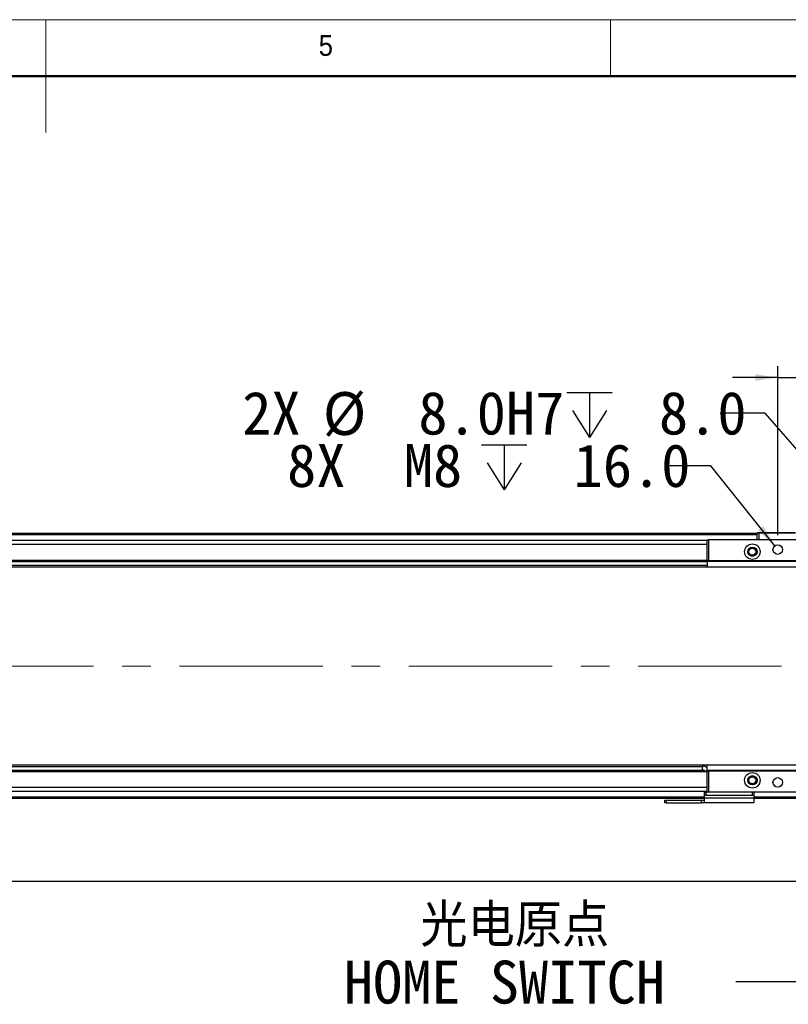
# Model space of a CAD drawing. Header units: millimetres. Extents: x 40 to 3320, y 40 to 2336.
# Tile 9 of 11: x 1661 to 2206, y 1638 to 2336. Entities that reach past the tile are written whole.
import ezdxf

# ---------------------------------------------------------------- set-up
doc = ezdxf.new("R2010")
doc.units = ezdxf.units.MM
doc.header["$LTSCALE"] = 8
doc.linetypes.add('CENTERX2', pattern=[20.32, 12.7, -2.54, 2.54, -2.54])
doc.layers.add('DIMNS', color=7, linetype='Continuous')
doc.styles.add('SLDTEXTSTYLE0', font='Gothic.ttf', dxfattribs={"width": 0.913})
doc.styles.add('SLDTEXTSTYLE7', font='txt')
doc.styles.add('SLDTEXTSTYLE8', font='txt', dxfattribs={"bigfont": 'bigfont'})
doc.dimstyles.new('SLDDIMSTYLE0', dxfattribs={"dimtxt": 30.4, "dimasz": 16, "dimexe": 0, "dimexo": 0.0625, "dimgap": 7.6, "dimtad": 2, "dimdec": 1, "dimrnd": 1e-09, "dimzin": 4, "dimdsep": 46, "dimtxsty": 'SLDTEXTSTYLE7', "dimsah": 1, "dimcen": 0.09, "dimadec": 0, "dimazin": 1, "dimtfac": 1, "dimtdec": 1, "dimtmove": 0, "dimatfit": 0, "dimfxl": 0, "dimfrac": 2, "dimtolj": 1, "dimtzin": 12, "dimarcsym": 0})
doc.dimstyles.new('SLDDIMSTYLE1', dxfattribs={"dimtxt": 30.4, "dimasz": 16, "dimexe": 0, "dimexo": 0.0625, "dimgap": 7.6, "dimtad": 2, "dimdec": 1, "dimrnd": 1e-09, "dimzin": 4, "dimdsep": 46, "dimtxsty": 'SLDTEXTSTYLE7', "dimsah": 1, "dimcen": 0.09, "dimadec": 0, "dimazin": 1, "dimtfac": 1, "dimtdec": 1, "dimtofl": 0, "dimtmove": 0, "dimatfit": 3, "dimfxl": 0, "dimfrac": 2, "dimtolj": 1, "dimtzin": 12, "dimarcsym": 0})
doc.dimstyles.new('SLDDIMSTYLE3', dxfattribs={"dimtxt": 0.18, "dimasz": 16, "dimexe": 0, "dimexo": 0.0625, "dimgap": 0, "dimtad": 0, "dimtih": 1, "dimtoh": 1, "dimdec": 0, "dimrnd": 1e-09, "dimzin": 0, "dimdsep": 46, "dimtxsty": 'Standard', "dimsah": 1, "dimcen": 0.09, "dimadec": 0, "dimazin": 0, "dimtfac": 16, "dimtdec": 0, "dimtofl": 0, "dimtmove": 0, "dimatfit": 3, "dimfxl": 0, "dimfrac": 2, "dimtolj": 1, "dimtzin": 0, "dimarcsym": 0})
doc.dimstyles.new('SLDDIMSTYLE5', dxfattribs={"dimtxt": 30.4, "dimasz": 16, "dimexe": 0, "dimexo": 0.0625, "dimgap": 7.6, "dimtad": 0, "dimtih": 1, "dimtoh": 1, "dimdec": 1, "dimrnd": 1e-09, "dimzin": 4, "dimdsep": 46, "dimtxsty": 'SLDTEXTSTYLE7', "dimsah": 1, "dimcen": 0, "dimadec": 0, "dimazin": 1, "dimtfac": 1, "dimtdec": 1, "dimtofl": 0, "dimtmove": 0, "dimatfit": 3, "dimfxl": 0, "dimfrac": 2, "dimtolj": 1, "dimtzin": 12, "dimarcsym": 0})
doc.dimstyles.new('SLDDIMSTYLE6', dxfattribs={"dimtxt": 30.4, "dimasz": 16, "dimexe": 0, "dimexo": 0.0625, "dimgap": 7.6, "dimtad": 0, "dimtih": 1, "dimtoh": 1, "dimdec": 6, "dimrnd": 1e-09, "dimzin": 12, "dimdsep": 46, "dimtxsty": 'SLDTEXTSTYLE7', "dimsah": 1, "dimcen": 0, "dimadec": 0, "dimazin": 3, "dimtfac": 1, "dimtdec": 1, "dimtofl": 0, "dimtmove": 0, "dimatfit": 3, "dimfxl": 0, "dimfrac": 2, "dimtolj": 1, "dimtzin": 12, "dimarcsym": 0})

# ---------------------------------------------------------------- blocks, each defined once
blk = doc.blocks.new('_D_14')
at = {"layer": 'DIMNS'}
for p, q in [((2198.57, 1970.69), (2198.57, 2090.44)), ((2348.57, 1970.69), (2348.57, 2090.44)), ((2198.57, 2082.44), (2166.57, 2082.44)), ((2198.57, 2082.44), (2348.57, 2082.44)), ((2348.57, 2082.44), (2380.57, 2082.44))]:
    blk.add_line(p, q, dxfattribs=at)
for points in [[(2198.57, 2082.44), (2182.57, 2084.84), (2182.57, 2080.04)], [(2348.57, 2082.44), (2364.57, 2080.04), (2364.57, 2084.84)]]:
    blk.add_solid(points, dxfattribs=at)
at = {"layer": 'DIMNS', "insert": (2223.43, 2122.33), "char_height": 30.4, "attachment_point": 1, "style": 'SLDTEXTSTYLE7'}
blk.add_mtext('150.0', dxfattribs=at)
blk = doc.blocks.new('SW_SYMBOL_HOLE_DEPTH')
at = {"layer": 'DIMNS', "color": 0}
for p, q in [((0, 7000), (6400, 7000)), ((3200, 7000), (3200, 600)), ((800, 4440), (3200, 600)), ((5600, 4440), (3200, 600))]:
    blk.add_line(p, q, dxfattribs=at)
blk = doc.blocks.new('_D_16')
at = {"layer": 'DIMNS'}
for p, q in [((2189.72, 2057.13), (2157.72, 2057.13)), ((2270.95, 1963.55), (2189.72, 2057.13))]:
    blk.add_line(p, q, dxfattribs=at)
blk.add_solid([(2270.95, 1963.55), (2262.27, 1977.2), (2258.65, 1974.06)], dxfattribs=at)
at = {"layer": 'DIMNS', "xscale": 0.004985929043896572, "yscale": 0.004985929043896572, "zscale": 0.004985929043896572}
blk.add_blockref('SW_SYMBOL_HOLE_DEPTH', (2049.21, 2037.01), dxfattribs=at)
at = {"layer": 'DIMNS', "char_height": 30.4, "attachment_point": 1, "style": 'SLDTEXTSTYLE7'}
for s, insert in [('2X ', (1819.08, 2072.45)), ('%%c', (1876.25, 2072.15)), (' 8.0H7 ', (1923.22, 2072.45)), (' 8.0', (2093.71, 2072.45))]:
    blk.add_mtext(s, dxfattribs=dict(at, insert=insert))
blk = doc.blocks.new('_D_21')
at = {"layer": 'DIMNS'}
for p, q in [((2151.22, 2019.97), (2119.22, 2019.97)), ((2196.45, 1963.19), (2151.22, 2019.97))]:
    blk.add_line(p, q, dxfattribs=at)
blk.add_solid([(2196.45, 1963.19), (2188.36, 1977.2), (2184.61, 1974.21)], dxfattribs=at)
at = {"layer": 'DIMNS', "xscale": 0.004985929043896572, "yscale": 0.004985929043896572, "zscale": 0.004985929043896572}
blk.add_blockref('SW_SYMBOL_HOLE_DEPTH', (1988.75, 1999.85), dxfattribs=at)
at = {"layer": 'DIMNS', "char_height": 30.4, "attachment_point": 1, "style": 'SLDTEXTSTYLE7'}
for s, insert in [('8X  M8 ', (1850.9, 2035.29)), (' 16.0', (2033.25, 2035.29))]:
    blk.add_mtext(s, dxfattribs=dict(at, insert=insert))
blk = doc.blocks.new('_D_22')
at = {"layer": 'DIMNS'}
for p, q in [((413.57, 1729.12), (413.57, 1717.51)), ((413.57, 1725.51), (2273.57, 1725.51)), ((2273.57, 1727.57), (2273.57, 1717.51))]:
    blk.add_line(p, q, dxfattribs=at)
for points in [[(413.57, 1725.51), (429.57, 1723.11), (429.57, 1727.91)], [(2273.57, 1725.51), (2257.57, 1727.91), (2257.57, 1723.11)]]:
    blk.add_solid(points, dxfattribs=at)
at = {"layer": 'DIMNS', "insert": (1283.64, 1765.4), "char_height": 30.4, "attachment_point": 1, "style": 'SLDTEXTSTYLE7'}
blk.add_mtext('1860.0', dxfattribs=at)
blk = doc.blocks.new('SW_NOTE_6')
at = {"layer": 'DIMNS', "color": 0, "char_height": 30.4, "attachment_point": 1}
for s, insert, style in [('  光电原点', (-277.71, 55.22), 'SLDTEXTSTYLE8'), ('HOME SWITCH', (-277.71, 15.03), 'SLDTEXTSTYLE7')]:
    blk.add_mtext(s, dxfattribs=dict(at, insert=insert, style=style))

msp = doc.modelspace()

# ---------------------------------------------------------------- linework, layer by layer
at = {"color": 7, "linetype": 'Continuous', "lineweight": 18}
for p, q in [((3320, 2336), (40, 2336)), ((1680, 2336), (1680, 2256)), ((2080, 2296), (2080, 2336)), ((80, 2296), (3280, 2296))]:
    msp.add_line(p, q, dxfattribs=at)
at = {"color": 7, "linetype": 'Continuous', "lineweight": 50}
msp.add_line((3280, 2296), (80, 2296), dxfattribs=at)
at = {"color": 7, "linetype": 'Continuous', "lineweight": 25}
for p, q in [((2184.0708217, 1972.0266006), (503.0708274, 1972.0266006)), ((503.0708274, 1971.8266047), (2184.0708217, 1971.8266047)), ((503.0708274, 1971.6266013), (2184.0708217, 1971.6266013)), ((503.0708274, 1971.5266071), (2184.0708217, 1971.5266071)), ((2148.5707721, 1952.5266058), (2148.5707721, 1967.5266064)), ((2148.5707721, 1967.5266064), (2149.5708188, 1967.5266064)), ((2149.5708188, 1967.5266064), (2149.5708188, 1952.5266058)), ((2397.5708446, 1967.5266064), (2149.5708188, 1967.5266064)), ((2184.0708217, 1972.226604), (2184.3708715, 1972.5266017)), ((2185.0708684, 1972.226604), (2184.0708217, 1972.226604)), ((2184.0708217, 1967.5266064), (2184.0708217, 1972.226604)), ((2184.3708715, 1972.5266017), (2185.1950845, 1972.5266017)), ((2185.0708684, 1972.226604), (2185.1950845, 1972.5266017)), ((2211.0707721, 1972.226604), (2185.0708684, 1972.226604)), ((2185.0708684, 1972.226604), (2185.0708684, 1967.5266064)), ((2185.1950845, 1972.5266017), (2210.946556, 1972.5266017)), ((2148.5707721, 1967.0266054), (538.5708174, 1967.0266054)), ((2417.0708617, 1948.0266042), (270.070847, 1948.0266042)), ((538.5708174, 1953.0266068), (2148.5707721, 1953.0266068)), ((2148.5707721, 1952.596604), (540.0556883, 1952.596604)), ((540.8213994, 1952.0225145), (2148.5707721, 1952.0225145)), ((2148.5707721, 1949.2446921), (542.0251152, 1949.2446921)), ((2149.5708188, 1952.5266058), (2148.5707721, 1952.5266058)), ((2148.5707721, 1952.5266058), (2148.5707721, 1952.0266048)), ((2261.1708602, 1952.0266048), (2148.5707721, 1952.0266048)), ((2148.5707721, 1952.0266048), (2148.5707721, 1948.0266042)), ((2262.0509824, 1952.5266058), (2149.5708188, 1952.5266058)), ((270.070847, 1808.0266036), (2417.0708617, 1808.0266036)), ((2145.168539, 1807.5525827), (2144.9707708, 1804.7244317)), ((2148.5707721, 1804.0266029), (2148.5707721, 1808.0266036)), ((538.5708174, 1806.8085156), (2145.1165637, 1806.8085156)), ((2146.3202199, 1804.0306933), (538.5708174, 1804.0306933)), ((2147.0859012, 1803.4566037), (538.5708174, 1803.4566037)), ((2148.5707721, 1803.0266009), (538.5708174, 1803.0266009)), ((2398.5707721, 1804.0266029), (2148.5707721, 1804.0266029)), ((2148.5707721, 1804.0266029), (2148.5707721, 1803.5266019)), ((2148.5707721, 1788.5266013), (2148.5707721, 1803.5266019)), ((2148.5707721, 1803.5266019), (2149.5708188, 1803.5266019)), ((2149.5708188, 1803.5266019), (2149.5708188, 1788.5266013)), ((2397.5708446, 1803.5266019), (2149.5708188, 1803.5266019)), ((2148.5707721, 1789.0266023), (538.5708174, 1789.0266023)), ((2146.5707978, 1786.5266047), (2146.5707978, 1788.5266013)), ((2146.5707978, 1788.5266013), (2147.5708446, 1788.5266013)), ((2147.5708446, 1786.5266047), (2146.5707978, 1786.5266047)), ((2146.5707978, 1784.6932701), (2146.5707978, 1786.5266047)), ((2147.5708446, 1788.5266013), (2147.5708446, 1786.5266047)), ((2147.5708446, 1788.5266013), (2148.5707721, 1788.5266013)), ((2147.5708446, 1786.5266047), (2180.5708369, 1786.5266047)), ((2149.5708188, 1788.5266013), (2148.5707721, 1788.5266013)), ((2397.5708446, 1788.5266013), (2149.5708188, 1788.5266013)), ((2180.5708369, 1786.5266047), (2180.5708369, 1788.5266013)), ((2181.5708837, 1786.5266047), (2180.5708369, 1786.5266047)), ((2181.5708837, 1788.5266013), (2181.5708837, 1786.5266047)), ((2181.5708837, 1786.5266047), (2181.5708837, 1784.6932701)), ((2146.5707978, 1784.0266071), (545.5708167, 1784.0266071)), ((2118.5708007, 1781.026601), (2118.5708007, 1783.0266051)), ((2118.5708007, 1783.0266051), (2119.5708474, 1783.0266051)), ((2119.5708474, 1781.026601), (2118.5708007, 1781.026601)), ((2119.5708474, 1783.0266051), (2119.5708474, 1781.026601)), ((2119.5708474, 1783.0266051), (2144.5708236, 1783.0266051)), ((2119.5708474, 1781.026601), (2144.5708236, 1781.026601)), ((2144.5708236, 1781.026601), (2144.5708236, 1783.0266051)), ((2144.5708236, 1783.0266051), (2146.5707978, 1783.0266051)), ((2146.5707978, 1781.026601), (2144.5708236, 1781.026601)), ((2146.5707978, 1784.6932701), (2181.5708837, 1784.6932701)), ((2146.5707978, 1781.026601), (2146.5707978, 1784.6932701)), ((2181.5708837, 1781.026601), (2146.5707978, 1781.026601)), ((2181.5708837, 1784.6932701), (2181.5708837, 1781.026601)), ((2263.5707816, 1784.0266071), (2181.5708837, 1784.0266071))]:
    msp.add_line(p, q, dxfattribs=at)
at = {"color": 8, "linetype": 'Continuous', "lineweight": 25}
for p, q in [((2184.0708217, 1971.0266061), (503.0708274, 1971.0266061)), ((2148.5707721, 1964.0266068), (538.5708174, 1964.0266068)), ((2148.5707721, 1792.0266009), (538.5708174, 1792.0266009)), ((2146.5707978, 1785.0266017), (545.5708167, 1785.0266017)), ((2263.5707816, 1785.0266017), (2181.5708837, 1785.0266017))]:
    msp.add_line(p, q, dxfattribs=at)
at = {"color": 7, "linetype": 'Continuous', "lineweight": 25, "flags": 128}
for points in [[(2145.168539, 1807.5525827), (2145.3343591, 1807.485602), (2145.8136996, 1807.2919167), (2146.5548238, 1806.9925226), (2147.4771461, 1806.619852), (2148.4808883, 1806.2142945), (2148.5707721, 1806.1779804)], [(2144.9707708, 1804.7244317), (2145.1418361, 1804.6553127), (2145.6290445, 1804.4584758), (2146.3581285, 1804.1638948), (2147.2182235, 1803.8164146), (2148.0783185, 1803.4689344), (2148.5707721, 1803.2699294)]]:
    msp.add_lwpolyline(points, dxfattribs=at)
at = {"color": 8, "linetype": 'Continuous', "lineweight": 25, "flags": 128}
msp.add_lwpolyline([(2148.5707721, 1807.739406), (2148.2931337, 1807.8515894), (2147.8599271, 1808.0266036)], dxfattribs=at)
at = {"color": 7, "linetype": 'Continuous', "lineweight": 25}
for centre, radius in [((2180.5708245, 1959.026604), 5.5), ((2180.5708245, 1959.026604), 3.3), ((2180.5708245, 1959.026604), 3), ((2180.5708245, 1959.026604), 2.4585), ((2198.5708245, 1960.526604), 3.4), ((2180.5708245, 1797.026604), 5.5), ((2180.5708245, 1797.026604), 3.3), ((2180.5708245, 1797.026604), 3), ((2180.5708245, 1797.026604), 2.4585), ((2198.5708245, 1795.526604), 3.4)]:
    msp.add_circle(centre, radius, dxfattribs=at)
for centre, radius, start, end in [((2148.228279, 1806.3163806), 3.3, 148.7850945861, 158.0000000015), ((2147.756462, 1805.1485925), 1.82, 210.1224828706, 285.8673084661)]:
    msp.add_arc(centre, radius, start, end, dxfattribs=at)
at = {"layer": 'DIMNS', "linetype": 'CENTERX2', "lineweight": 18}
msp.add_line((2526.4179774, 1878.026604), (151.4171952, 1878.026604), dxfattribs=at)

# ---------------------------------------------------------------- block references
at = {"layer": 'DIMNS'}
msp.add_blockref('SW_NOTE_6', (2168.8454061, 1654.2198299), dxfattribs=at)

# ---------------------------------------------------------------- texts
at = {"color": 7, "linetype": 'Continuous', "lineweight": 0, "insert": (1873.3333333, 2325.1704848), "char_height": 14.8166667, "attachment_point": 1, "style": 'SLDTEXTSTYLE0'}
msp.add_mtext('5', dxfattribs=at)

# ---------------------------------------------------------------- dimensions: what is measured, and where the dimension line sits
at = {"layer": 'DIMNS'}
dim = msp.add_linear_dim(base=(2348.5708245, 2082.4426643), p1=(2198.5708245, 1960.526604), p2=(2348.5708245, 1960.526604), angle=0, dimstyle='SLDDIMSTYLE0', dxfattribs=at)
dim.commit()
dim.dimension.update_dxf_attribs({"geometry": '_D_14', "text_midpoint": (2271.8638759, 2082.4426643), "dimtype": 160})
dim = msp.add_diameter_dim_2p(p1=(2276.1928407, 1957.5058373), p2=(2270.9488084, 1963.5473707), text='2X <>H7 {\\fGDT;x} 8.0\\P', dimstyle='SLDDIMSTYLE5', dxfattribs=at)
dim.commit()
dim.dimension.update_dxf_attribs({"geometry": '_D_16', "text_midpoint": (1988.3993915, 2057.1317152), "dimtype": 163})
dim = msp.add_diameter_dim_2p(p1=(2200.689289, 1957.8672604), p2=(2196.4523601, 1963.1859476), text='8X  M8 {\\fGDT;x} 16.0\\P', dimstyle='SLDDIMSTYLE6', override={"dimpost": '<>'}, dxfattribs=at)
dim.commit()
dim.dimension.update_dxf_attribs({"geometry": '_D_21', "text_midpoint": (1985.0576022, 2019.9711679), "dimtype": 163})
dim = msp.add_linear_dim(base=(2273.5708245, 1725.5094424), p1=(413.5708245, 1739.280143), p2=(2273.5708245, 1737.726604), dimstyle='SLDDIMSTYLE1', dxfattribs=at)
dim.commit()
dim.dimension.update_dxf_attribs({"geometry": '_D_22', "text_midpoint": (1343.045583, 1725.5094424), "dimtype": 160})

# ---------------------------------------------------------------- leaders
msp.add_leader([(2260.0708245, 1770.026604), (2219.6454061, 1654.2198299), (2168.8454061, 1654.2198299)], dimstyle='SLDDIMSTYLE3', dxfattribs=at)

doc.saveas('drawing.dxf')
